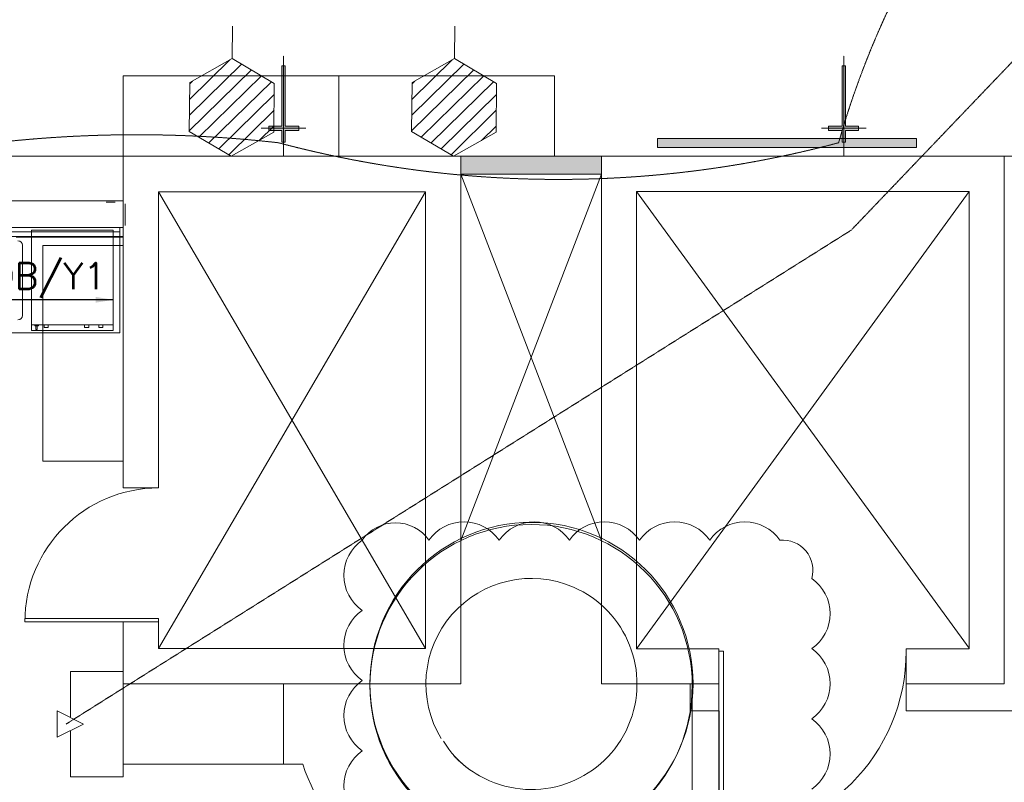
# Model space of a CAD drawing. Header units: millimetres. Extents: x -750 to 72845, y -24282 to 18874.
# Tile 80 of 154: x 57955 to 63565, y 8612 to 12956. Entities that reach past the tile are written whole.
import ezdxf

# ---------------------------------------------------------------- set-up
doc = ezdxf.new("R2010")
doc.units = ezdxf.units.MM
doc.header["$MEASUREMENT"] = 0
for name, pattern in [('( Hidden )', [0.375, 0.25, -0.125]), ('DASHED', [19.05, 12.7, -6.35]), ('HIDDENX2', [0.75, 0.5, -0.25])]:
    doc.linetypes.add(name, pattern=pattern)
doc.layers.get('0').update_dxf_attribs({"lineweight": 5})
for name, color, linetype, lineweight in [('& Lighting (Walls)', 5, 'Continuous', 15), ('IRISH HOUSE_HYD AIRPORT_DRAINAGE LAYOUT 1$0$GREYSCALE', 8, 'Continuous', 0), ('M-MEP-ELLG-CABLE', 146, 'HIDDENX2', 20), ('M-MEP-ELPR-EQUIP', 6, 'Continuous', 20), ('M-MEP-ELSL-DEVICES', 5, 'Continuous', 20), ('M-MEP-GEN', 7, 'Continuous', 5)]:
    doc.layers.add(name, color=color, linetype=linetype, lineweight=lineweight)
doc.layers.add('E Floor Lighting', color=5, linetype='DASHED')
doc.layers.add('IRISH HOUSE_HYD AIRPORT_DRAINAGE LAYOUT 1$0$GREY SCALE', color=8, linetype='Continuous')
doc.styles.add('Oswald Light', font='txt')
doc.styles.get("Standard").update_dxf_attribs({"font": 'romans.shx'})
doc.dimstyles.new('MDS-50', dxfattribs={"dimtxt": 100, "dimasz": 100, "dimexe": 50, "dimexo": 50, "dimgap": 25, "dimtad": 1, "dimdec": 0, "dimtxsty": 'Oswald Light', "dimcen": 0, "dimdle": 1.5875, "dimazin": 0, "dimtfac": 1, "dimtdec": 0, "dimtix": 1, "dimtmove": 0, "dimatfit": 0, "dimfxl": 0, "dimfrac": 2, "dimtolj": 1, "dimarcsym": 0})

# ---------------------------------------------------------------- blocks, each defined once
blk = doc.blocks.new('IRISH HOUSE_HYD AIRPORT_DRAINAGE LAYOUT 1$0$FLOOR PLAN')
at = {"layer": 'IRISH HOUSE_HYD AIRPORT_DRAINAGE LAYOUT 1$0$GREYSCALE', "lineweight": 0, "ltscale": 0.25}
h = blk.add_hatch(color=8, dxfattribs=at)
h.dxf.hatch_style = 1
h.paths.add_polyline_path([(13064.8, 12278.3), (11589.6, 12278.3), (11589.6, 12227.5), (13064.8, 12227.5)])
h = blk.add_hatch(color=8, dxfattribs=at)
h.dxf.hatch_style = 1
h.paths.add_polyline_path([(11269.1, 12076.5), (11269.1, 12178.1), (10469, 12178.1), (10469, 12076.5)])
at = {"layer": 'IRISH HOUSE_HYD AIRPORT_DRAINAGE LAYOUT 1$0$GREYSCALE', "color": 8, "lineweight": 0}
for p, q in [((9165.7, 12734.3), (9167.5, 12919.3)), ((10432.4, 12734.3), (10434.2, 12919.3)), ((8921.6, 12411.7), (9218.7, 12703)), ((8922.5, 12501.5), (9152.1, 12726.7)), ((9165.7, 12734.3), (8923.4, 12597.6)), ((9405.1, 12592.9), (9165.7, 12734.3)), ((10188.3, 12411.7), (10485.4, 12703)), ((10189.2, 12501.5), (10418.8, 12726.7)), ((10432.4, 12734.3), (10190.1, 12597.6)), ((10671.8, 12592.9), (10432.4, 12734.3)), ((8920.7, 12321.9), (9275.3, 12669.6)), ((8975.8, 12287), (9331.9, 12636.2)), ((10187.4, 12321.9), (10542, 12669.6)), ((10242.5, 12287), (10598.6, 12636.2)), ((8923.4, 12597.6), (8920.7, 12319.5)), ((8923.4, 12591.3), (8938.5, 12606.1)), ((9032.4, 12253.6), (9388.5, 12602.7)), ((9402.4, 12314.8), (9405.1, 12592.9)), ((10190.1, 12597.6), (10187.4, 12319.5)), ((10190.1, 12591.3), (10205.2, 12606.1)), ((10299.1, 12253.6), (10655.2, 12602.7)), ((10669.1, 12314.8), (10671.8, 12592.9)), ((9089, 12220.1), (9404.5, 12529.5)), ((10355.7, 12220.1), (10671.2, 12529.5)), ((9145.6, 12186.7), (9403.6, 12439.7)), ((10412.3, 12186.7), (10670.3, 12439.7)), ((9318.9, 12267.7), (9402.8, 12349.9)), ((10585.6, 12267.7), (10669.5, 12349.9)), ((8920.7, 12319.5), (9160.2, 12178.1)), ((9160.2, 12178.1), (9402.4, 12314.8)), ((10187.4, 12319.5), (10426.9, 12178.1)), ((10426.9, 12178.1), (10669.1, 12314.8)), ((8543.7, 11228.2), (8543.7, 11055.4)), ((8543.7, 11055.4), (8543.7, 10882.6))]:
    blk.add_line(p, q, dxfattribs=at)
at = {"layer": 'IRISH HOUSE_HYD AIRPORT_DRAINAGE LAYOUT 1$0$GREYSCALE', "color": 8, "lineweight": 0, "ltscale": 0.25}
for p, q in [((9773.1, 12635.3), (8543.7, 12635.3)), ((8543.7, 12635.3), (8543.7, 12178.1)), ((9773.1, 12178.1), (9773.1, 12635.3)), ((9773.1, 12635.3), (11002.5, 12635.3)), ((9773.1, 12178.1), (9773.1, 12635.3)), ((11002.5, 12635.3), (11002.5, 12178.1)), ((13064.8, 12278.3), (11589.6, 12278.3)), ((11589.6, 12278.3), (11589.6, 12227.5)), ((13064.8, 12227.5), (13064.8, 12278.3)), ((8543.7, 12178.1), (6410.1, 12178.1)), ((8543.7, 10288.3), (8543.7, 12178.1)), ((8543.7, 12178.1), (10469, 12178.1)), ((8543.7, 11720.9), (8543.7, 12178.1)), ((8543.7, 10288.3), (8543.7, 12178.1)), ((8543.7, 12178.1), (10469, 12178.1)), ((8543.7, 10288.3), (8543.7, 12178.1)), ((8543.7, 12178.1), (10469, 12178.1)), ((8543.7, 12178.1), (9773.1, 12178.1)), ((11002.5, 12178.1), (9773.1, 12178.1)), ((10469, 12178.1), (10469, 9171.7)), ((10469, 12178.1), (10469, 9171.7)), ((10469, 12178.1), (10469, 9171.7)), ((10469, 12076.5), (10469, 12178.1)), ((10469, 12178.1), (11269.1, 12178.1)), ((11269.1, 9171.7), (11269.1, 12178.1)), ((11269.1, 12178.1), (13564.6, 12178.1)), ((11269.1, 9171.7), (11269.1, 12178.1)), ((11269.1, 12178.1), (13564.6, 12178.1)), ((11269.1, 9171.7), (11269.1, 12178.1)), ((11269.1, 12178.1), (13564.6, 12178.1)), ((11269.1, 12178.1), (11269.1, 12076.5)), ((11589.6, 12227.5), (13064.8, 12227.5)), ((11795, 12227.5), (11762.9, 12227.5)), ((13564.6, 9171.7), (13564.4, 12178.1)), ((13564.4, 12178.1), (13767.6, 12178.1)), ((13564.6, 12178.1), (13564.6, 9171.7)), ((13564.6, 12178.1), (13564.6, 9171.7)), ((13564.6, 12178.1), (13564.6, 9171.7)), ((10469, 9989.1), (11269.1, 12076.5)), ((11269.1, 9988.2), (10469, 12076.5)), ((11269.1, 12076.5), (10469, 12076.5)), ((8746, 9373.9), (10266.8, 11975.9)), ((8746, 11975.9), (10266.8, 9373.9)), ((10266.8, 11975.9), (8746, 11975.9)), ((8746, 11975.9), (8746, 10288.3)), ((8746, 9373.9), (10266.8, 11975.9)), ((8746, 11975.9), (10266.8, 9373.9)), ((10266.8, 11975.9), (8746, 11975.9)), ((8746, 11975.9), (8746, 10288.3)), ((8746, 9373.9), (10266.8, 11975.9)), ((8746, 11975.9), (10266.8, 9373.9)), ((10266.8, 11975.9), (8746, 11975.9)), ((8746, 11975.9), (8746, 10288.3)), ((10266.8, 9373.9), (10266.8, 11975.9)), ((10266.8, 9373.9), (10266.8, 11975.9)), ((10266.8, 9373.9), (10266.8, 11975.9)), ((13364.2, 11977.7), (11469.5, 11977.7)), ((11469.5, 11977.7), (11469.5, 9372.1)), ((13364.2, 9375.7), (11469.5, 11977.7)), ((13364.2, 11977.7), (11469.5, 9372.1)), ((13364.2, 11977.7), (11469.5, 11977.7)), ((11469.5, 11977.7), (11469.5, 9372.1)), ((13364.2, 9375.7), (11469.5, 11977.7)), ((13364.2, 11977.7), (11469.5, 9372.1)), ((13364.2, 11977.7), (11469.5, 11977.7)), ((11469.5, 11977.7), (11469.5, 9372.1)), ((13364.2, 9375.7), (11469.5, 11977.7)), ((13364.2, 11977.7), (11469.5, 9372.1)), ((13364.2, 9372.1), (13364.2, 11977.7)), ((13364.2, 9372.1), (13364.2, 11977.7)), ((13364.2, 9372.1), (13364.2, 11977.7)), ((8498.4, 11915.9), (8447.5, 11915.9)), ((6410.1, 11720.9), (8543.7, 11720.9)), ((7934.2, 11717.9, -59), (8543.7, 11717.9, -59)), ((8086.5, 10440.7), (8086.5, 11670.1)), ((8086.5, 11670.1), (8543.7, 11670.1)), ((8239, 11717.9, -59), (8543.7, 11717.9, -59)), ((8543.7, 11670.1), (8543.7, 10440.7)), ((8543.7, 11300.9), (8543.7, 11055.7)), ((8543.7, 10440.7), (8086.5, 10440.7)), ((8447.5, 10440.7), (8498.4, 10440.7)), ((8746, 10288.3), (8543.7, 10288.3)), ((8746, 10288.3), (8543.7, 10288.3)), ((8746, 10288.3), (8543.7, 10288.3)), ((8543.7, 9171.7), (8543.7, 9526.3)), ((8543.7, 9526.3), (8746, 9526.3)), ((8543.7, 9171.7), (8543.7, 9526.3)), ((8543.7, 9526.3), (8746, 9526.3)), ((8543.7, 9171.7), (8543.7, 9526.3)), ((8543.7, 9526.3), (8746, 9526.3)), ((8746, 9526.3), (8746, 9373.9)), ((8746, 9526.3), (8746, 9373.9)), ((8746, 9526.3), (8746, 9373.9)), ((8746, 9373.9), (10266.8, 9373.9)), ((8746, 9373.9), (10266.8, 9373.9)), ((8746, 9373.9), (10266.8, 9373.9)), ((11469.5, 9372.1), (11939.1, 9372.1)), ((11469.5, 9372.1), (11939.1, 9372.1)), ((11469.5, 9372.1), (11939.1, 9372.1)), ((11939.1, 9372.1), (11939.1, 9171.7)), ((11939.1, 9372.1), (11939.1, 9171.7)), ((11939.1, 9372.1), (11939.1, 9171.7)), ((13005.9, 9171.7), (13005.9, 9372.1)), ((13005.9, 9372.1), (13364.2, 9372.1)), ((13005.9, 9171.7), (13005.9, 9372.1)), ((13005.9, 9372.1), (13364.2, 9372.1)), ((13005.9, 9171.7), (13005.9, 9372.1)), ((13005.9, 9372.1), (13364.2, 9372.1)), ((10469, 9171.7), (8543.7, 9171.7)), ((10469, 9171.7), (8543.7, 9171.7)), ((8543.7, 9171.7), (9458.1, 9171.7)), ((8543.7, 8714.5), (8543.7, 9171.7)), ((10469, 9171.7), (8543.7, 9171.7)), ((9949.8, 9171.7), (9458.1, 9171.7)), ((9458.1, 9171.7), (9458.1, 8714.5)), ((9458.1, 9171.7), (9458.1, 8714.5)), ((11939.1, 9171.7), (11269.1, 9171.7)), ((11939.1, 9171.7), (11269.1, 9171.7)), ((11939.1, 9171.7), (11269.1, 9171.7)), ((11939.1, 9171.7), (11775.6, 9171.7)), ((11775.6, 9171.7), (11775.6, 9019.5)), ((11786.7, 8137.6), (11786.7, 9171.7)), ((11786.7, 8252.1), (11786.7, 9171.7)), ((11939.1, 9019.5), (11939.1, 9171.7)), ((13005.9, 9019.3), (13005.9, 9171.7)), ((13005.9, 9171.7), (13564.6, 9171.7)), ((13564.6, 9171.7), (13005.9, 9171.7)), ((13564.6, 9171.7), (13005.9, 9171.7)), ((13564.6, 9171.7), (13005.9, 9171.7)), ((11775.6, 9019.5), (11939.1, 9019.5)), ((11939.5, 9019.3), (11787.1, 9019.5)), ((11787.1, 9019.5), (11787.1, 6245.4)), ((11939.5, 6245.4), (11939.5, 9019.3)), ((13767.8, 9019.3), (13005.9, 9019.3)), ((9458.1, 8714.5), (8543.7, 8714.5)), ((9458.1, 8714.5), (9567.3, 8714.5))]:
    blk.add_line(p, q, dxfattribs=at)
at = {"layer": 'IRISH HOUSE_HYD AIRPORT_DRAINAGE LAYOUT 1$0$GREYSCALE', "color": 8, "lineweight": 0, "ltscale": 0.2}
for p, q in [((6384.7, 11924.1), (8543.7, 11924.1)), ((8543.7, 11924.1), (8543.7, 11771.7)), ((8555.7, 11907.7, -59), (8555.7, 11783.3, -59)), ((8543.7, 11771.7), (6384.7, 11771.7))]:
    blk.add_line(p, q, dxfattribs=at)
at = {"layer": 'IRISH HOUSE_HYD AIRPORT_DRAINAGE LAYOUT 1$0$GREYSCALE', "color": 8, "lineweight": 0, "ltscale": 25}
for p, q in [((8524.8, 11771.7), (7444.9, 11771.7)), ((7444.9, 11746.7), (8524.8, 11746.7)), ((8022.1, 11184.6), (8022.1, 11756.4)), ((8022.1, 11756.4), (8487.6, 11756.4)), ((8487.6, 11756.4), (8487.6, 11184.6)), ((8524.8, 11171.7), (8524.8, 11771.7)), ((7969.9, 11671.7), (7969.9, 11271.7)), ((7444.9, 11171.7), (8524.8, 11171.7)), ((8022.1, 11218.3), (8487.6, 11218.3)), ((8487.6, 11184.6), (8022.1, 11184.6)), ((8040.5, 11212), (8040.5, 11218.3)), ((8061.1, 11212), (8040.5, 11212)), ((8046.8, 11212), (8046.8, 11191.4)), ((8046.8, 11191.4), (8054.9, 11191.4)), ((8054.9, 11191.4), (8054.9, 11212)), ((8061.1, 11218.3), (8061.1, 11212)), ((8093.5, 11203), (8093.5, 11218.3)), ((8116.8, 11203), (8093.5, 11203)), ((8116.8, 11218.3), (8116.8, 11203)), ((8324, 11203), (8324, 11218.3)), ((8348.2, 11203), (8324, 11203)), ((8348.2, 11218.3), (8348.2, 11203)), ((8405.4, 11203), (8405.4, 11218.3)), ((8428.7, 11203), (8405.4, 11203)), ((8428.7, 11218.3), (8428.7, 11203)), ((7984, 9526.3), (7984, 9544.4)), ((7984, 9544.4), (8746, 9544.4)), ((7984, 9526.3), (7984, 9544.4)), ((7984, 9544.4), (8746, 9544.4)), ((7984, 9526.3), (7984, 9544.4)), ((7984, 9544.4), (8746, 9544.4)), ((8746, 9544.4), (8746, 9526.3)), ((8746, 9544.4), (8746, 9526.3)), ((8746, 9544.4), (8746, 9526.3)), ((8746, 9526.3), (7984, 9526.3)), ((8746, 9526.3), (7984, 9526.3)), ((8746, 9526.3), (7984, 9526.3)), ((11964.4, 9359.4), (11939.1, 9359.4)), ((11939.1, 9359.4), (11939.1, 8292.6)), ((11964.4, 9359.4), (11939.1, 9359.4)), ((11939.1, 9359.4), (11939.1, 8292.6)), ((11964.4, 9359.4), (11939.1, 9359.4)), ((11939.1, 9359.4), (11939.1, 8292.6)), ((11964.4, 8292.6), (11964.4, 9359.4)), ((11964.4, 8292.6), (11964.4, 9359.4)), ((11964.4, 8292.6), (11964.4, 9359.4))]:
    blk.add_line(p, q, dxfattribs=at)
at = {"layer": 'IRISH HOUSE_HYD AIRPORT_DRAINAGE LAYOUT 1$0$GREYSCALE', "color": 8, "lineweight": 0, "ltscale": 0.25}
blk.add_circle((10868.2, 9161.9), 918.5, dxfattribs=at)
blk.add_circle((10868.2, 9161.9), 918.5, dxfattribs=at)
blk.add_circle((10868.2, 9161.9), 918.5, dxfattribs=at)
blk.add_circle((10868.2, 9161.9), 918.5, dxfattribs=at)
blk.add_circle((10868.2, 9161.9), 918.5, dxfattribs=at)
at = {"layer": 'IRISH HOUSE_HYD AIRPORT_DRAINAGE LAYOUT 1$0$GREYSCALE', "color": 8, "lineweight": 0}
blk.add_circle((10870.5, 9171.7), 920.6, dxfattribs=at)
at = {"layer": 'IRISH HOUSE_HYD AIRPORT_DRAINAGE LAYOUT 1$0$GREYSCALE', "color": 8, "lineweight": 0, "ltscale": 25}
for centre, start, end in [((7944.9, 11671.7), 0, 90), ((7944.9, 11271.7), 270, 360)]:
    blk.add_arc(centre, 25, start, end, dxfattribs=at)
at = {"layer": 'IRISH HOUSE_HYD AIRPORT_DRAINAGE LAYOUT 1$0$GREYSCALE', "color": 8, "lineweight": 0, "ltscale": 0.2}
for centre, radius, start, end in [((8746, 9526.3), 762, 90, 180), ((8746, 9526.3), 762, 90, 180), ((8746, 9526.3), 762, 90, 180), ((11939.1, 9359.4), 1066.8, 270, 0), ((11939.1, 9359.4), 1066.8, 270, 0), ((11939.1, 9359.4), 1066.8, 270, 0)]:
    blk.add_arc(centre, radius, start, end, dxfattribs=at)
at = {"layer": 'IRISH HOUSE_HYD AIRPORT_DRAINAGE LAYOUT 1$0$GREYSCALE', "color": 8, "lineweight": 0}
for centre, radius, start, end in [((10870.5, 9171.7), 601.3, 66.6, 211.1967), ((10870.5, 9171.7), 601.3, 246.6, 66.6), ((10817.3, 9110.2), 520.4, 210.4773, 235.1163), ((10870.5, 9171.7), 601.3, 222.311, 230.2364), ((10870.5, 9171.7), 601.3, 230.2642, 246.6)]:
    blk.add_arc(centre, radius, start, end, dxfattribs=at)
at = {"layer": 'IRISH HOUSE_HYD AIRPORT_DRAINAGE LAYOUT 1$0$GREYSCALE', "color": 8, "lineweight": 0, "ltscale": 0.25}
for radius, start, end in [(918.5, 179.3866, 0.6134), (1375.7, 198.9773, 311.8836)]:
    blk.add_arc((10868.2, 9161.9), radius, start, end, dxfattribs=at)
blk = doc.blocks.new('IRISH HOUSE_HYD AIRPORT_DRAINAGE LAYOUT 1')
at = {"layer": 'IRISH HOUSE_HYD AIRPORT_DRAINAGE LAYOUT 1$0$GREY SCALE'}
blk.add_blockref('IRISH HOUSE_HYD AIRPORT_DRAINAGE LAYOUT 1$0$FLOOR PLAN', (0, 0), dxfattribs=at)
blk = doc.blocks.new('gabian wall bracket light')
at = {"layer": '& Lighting (Walls)'}
h = blk.add_hatch(color=5, dxfattribs=at)
h.dxf.hatch_style = 1
h.paths.add_polyline_path([(16574.131, -14269.385), (16575.112, -14269.385), (16575.112, -14269.06), (16574.131, -14269.06), (16574.131, -14268.191), (16573.881, -14268.191), (16573.881, -14269.06), (16572.855, -14269.06), (16572.855, -14269.385), (16573.881, -14269.385), (16573.881, -14273.882), (16574.131, -14273.882)])
at = {"layer": '& Lighting (Walls)', "color": 5, "linetype": '( Hidden )', "ltscale": 0.2}
for p, q in [((16574.006, -14267.131), (16574.006, -14274.636)), ((16572.342, -14269.222), (16575.672, -14269.222))]:
    blk.add_line(p, q, dxfattribs=at)
at = {"layer": '& Lighting (Walls)', "color": 5}
blk.add_lwpolyline([(16574.131, -14269.385), (16575.112, -14269.385), (16575.112, -14269.06), (16574.131, -14269.06), (16574.131, -14268.191), (16573.881, -14268.191), (16573.881, -14269.06), (16572.855, -14269.06), (16572.855, -14269.385), (16573.881, -14269.385), (16573.881, -14273.882), (16574.131, -14273.882)], close=True, dxfattribs=at)
blk = doc.blocks.new('sjrhbmvjksl')
at = {"layer": 'E Floor Lighting', "yscale": 3, "zscale": 3, "rotation": 180}
for p, xscale in [((1772243.92, -121548.92), 3), ((1672925.55, -121548.92), -3)]:
    blk.add_blockref('gabian wall bracket light', p, dxfattribs=dict(at, xscale=xscale))
blk = doc.blocks.new('LCSB')
at = {"color": 0}
blk.add_lwpolyline([(-50, 250), (50, 250), (0, 150), (0, 150)], close=True, dxfattribs=at)
blk.add_lwpolyline([(25, 200), (200, 200), (200, 0), (-200, 0), (-200, 200), (-25, 200)], dxfattribs=at)

msp = doc.modelspace()

# ---------------------------------------------------------------- linework, layer by layer
at = {"color": 1}
msp.add_lwpolyline([(62468.1, 8572.9, 0.520567), (62468.1, 8972.9, 0.520567), (62468.1, 9372.9, 0.520567), (62468.1, 9772.9, 0.520567), (62286.4, 9991.2, 0.520567), (61886.4, 9991.2, 0.520567), (61486.4, 9991.2, 0.520567), (61086.4, 9991.2, 0.520567), (60686.4, 9991.2, 0.520567), (60286.4, 9991.2, 0.520567), (59906, 9991.2, 0.520567), (59906, 9591.2, 0.520567), (59906, 9191.2, 0.520567), (59906, 8791.2, 0.520567), (59906, 8391.2, 0.520567)], format="xyb", dxfattribs=at)
at = {"layer": 'M-MEP-ELLG-CABLE', "color": 6, "ltscale": 5}
msp.add_lwpolyline([(58218.7, 8943.1), (62692.6, 11757.1), (66470.8, 15705.7)], dxfattribs=at)
at = {"layer": 'M-MEP-ELLG-CABLE', "color": 1, "ltscale": 5}
for centre, radius, start, end in [((67447.4, 10884.5), 5017.4, 120.6606, 164.1492), ((58621.5, 5151.4), 7149.2, 83.51496, 100.62183), ((61024.9, 18245.7), 6199.7, 255.08302, 284.91698)]:
    msp.add_arc(centre, radius, start, end, dxfattribs=at)

# ---------------------------------------------------------------- block references
at = {"layer": 'E Floor Lighting', "xscale": 25.40000000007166, "yscale": 25.40000000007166, "zscale": 25.40000000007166}
msp.add_blockref('sjrhbmvjksl', (-43692598.3, 2012365.4), dxfattribs=at)
at = {"layer": 'M-MEP-ELPR-EQUIP'}
msp.add_blockref('IRISH HOUSE_HYD AIRPORT_DRAINAGE LAYOUT 1', (50000, 0), dxfattribs=at)
at = {"layer": 'M-MEP-ELSL-DEVICES', "color": 6, "xscale": 1.5, "yscale": 1.5, "zscale": 1.5, "rotation": 89.99999999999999}
msp.add_blockref('LCSB', (58543.7, 8943.1), dxfattribs=at)

# ---------------------------------------------------------------- texts
at = {"layer": 'M-MEP-GEN', "insert": (58446.1, 11471.6, 0), "char_height": 150, "width": 664.012, "attachment_point": 6}
msp.add_mtext('{\\Fsimplex|c0;LPDB/Y1}', dxfattribs=at)

# ---------------------------------------------------------------- leaders
at = {"layer": 'M-MEP-ELLG-CABLE', "color": 1, "ltscale": 5}
msp.add_leader([(58487.6, 11360.3), (57490.7, 11360.3), (57303.7, 11720.9)], dimstyle='MDS-50', override={"dimtad": 0}, dxfattribs=at)

doc.saveas('drawing.dxf')
